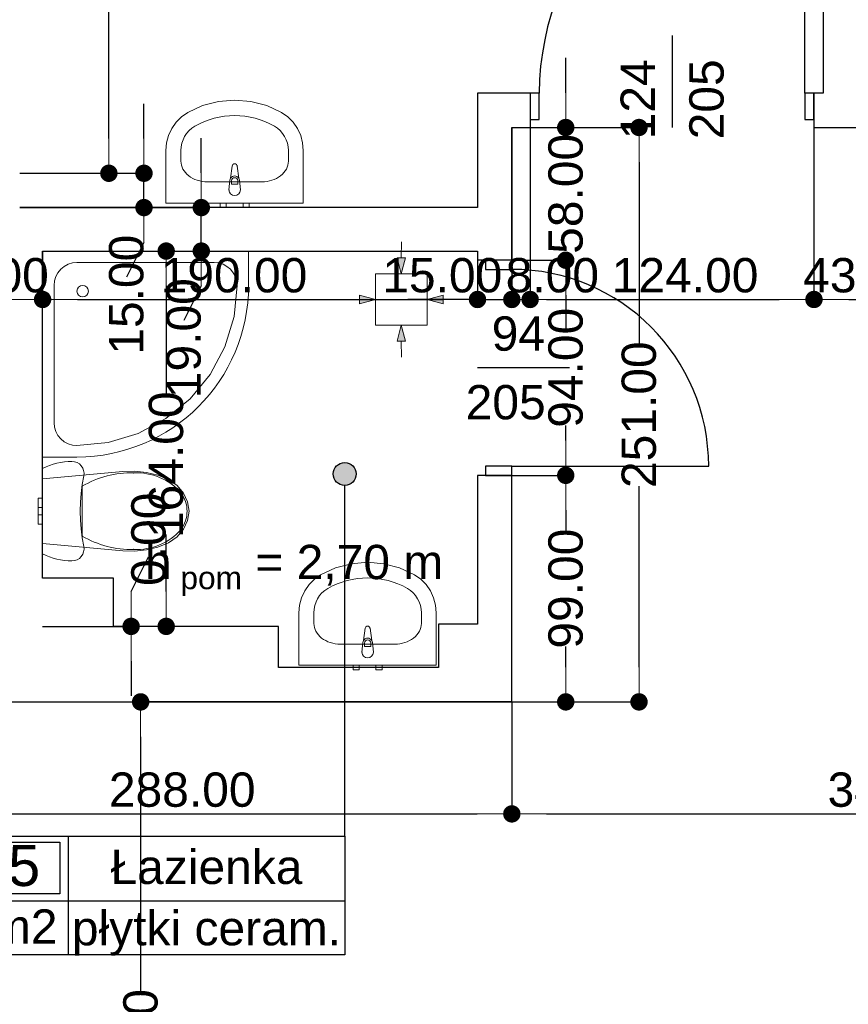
# Model space of a CAD drawing. Header units: millimetres. Extents: x -175445 to -20415, y -559200 to 231527.
# Tile 170 of 256: x -131491 to -127871, y -95138 to -90836. Entities that reach past the tile are written whole.
import ezdxf
from ezdxf.enums import TextEntityAlignment as Align

# ---------------------------------------------------------------- set-up
doc = ezdxf.new("R2010")
doc.units = ezdxf.units.MM
doc.header["$MEASUREMENT"] = 0
for name, color, linetype in [('Drzwi', 7, 'Continuous'), ('Linia', 7, 'Continuous'), ('Obiekt', 7, 'Continuous'), ('Polilinia', 7, 'Continuous'), ('Strefa', 7, 'Continuous'), ('Słup', 7, 'Continuous'), ('Tekst', 7, 'Continuous'), ('Wymiary', 63, 'Continuous'), ('Ściana', 7, 'Continuous')]:
    doc.layers.add(name, color=color, linetype=linetype)
doc.styles.add('Arial', font='txt')
doc.styles.add('Times new roman', font='txt')
doc.dimstyles.new('GENERATED_STYLE__1', dxfattribs={"dimtxt": 150, "dimasz": 152, "dimexe": 0.18, "dimexo": 0, "dimgap": 0.09, "dimtad": 1, "dimtih": 1, "dimtoh": 1, "dimlfac": 0.1, "dimzin": 0, "dimdsep": 46, "dimtxsty": 'Arial', "dimblk": 'ARROWHEAD_11', "dimblk1": 'ARROWHEAD_11', "dimblk2": 'ARROWHEAD_11', "dimcen": 0.09, "dimclrd": 114, "dimclre": 114, "dimclrt": 114, "dimazin": 0, "dimtfac": 1, "dimtdec": 4, "dimtmove": 0, "dimatfit": 3, "dimfxl": 1, "dimtolj": 1, "dimtzin": 0, "dimarcsym": 0})
doc.dimstyles.new('GENERATED_STYLE__3', dxfattribs={"dimtxt": 150, "dimasz": 152, "dimexe": 0.18, "dimexo": 0, "dimgap": 0.09, "dimtad": 1, "dimlfac": 0.1, "dimzin": 0, "dimdsep": 46, "dimtxsty": 'Arial', "dimblk": 'ARROWHEAD_11', "dimblk1": 'ARROWHEAD_11', "dimblk2": 'ARROWHEAD_11', "dimcen": 0.09, "dimclrd": 114, "dimclre": 114, "dimclrt": 114, "dimazin": 0, "dimtfac": 1, "dimtdec": 4, "dimtmove": 2, "dimatfit": 3, "dimfxl": 1, "dimtolj": 1, "dimtzin": 0, "dimarcsym": 0})

# ---------------------------------------------------------------- blocks, each defined once
blk = doc.blocks.new('Łazienka_3_15_17', base_point=(-125586.1, 34229.7))
at = {"layer": 'Strefa'}
for p, q in [((-126320.1, 34512.5), (-124377.9, 34512.5)), ((-126320.1, 33994), (-126320.1, 34512.5)), ((-125586.1, 34512.5), (-125586.1, 33994)), ((-124377.9, 34512.5), (-124377.9, 33994)), ((-126283.4, 34486.6), (-125622.8, 34486.6)), ((-126283.4, 34260.3), (-126283.4, 34486.6)), ((-125622.8, 34486.6), (-125622.8, 34260.3)), ((-125622.8, 34260.3), (-126283.4, 34260.3)), ((-126320.1, 34229.7), (-124377.9, 34229.7)), ((-124377.9, 33994), (-126320.1, 33994))]:
    blk.add_line(p, q, dxfattribs=at)
at = {"layer": 'Strefa', "style": 'Arial'}
for tag, height, p in [('ROOM_NUMBER', 180, (-125953.1, 34384.6)), ('ROOM_NAME', 150, (-124982, 34378.5)), ('ROOM_CALC_AREA', 150, (-125953.1, 34117.6)), ('floor_f', 150, (-124982, 34110.6))]:
    blk.add_attdef(tag, text='', height=height, dxfattribs=at).set_placement(p, align=Align.MIDDLE_CENTER)
blk = doc.blocks.new('ARROWHEAD_11')
at = {"color": 0, "linetype": 'Continuous', "lineweight": 0}
blk.add_line((0, 0), (-1, 0), dxfattribs=at)
at = {"color": 0, "linetype": 'Continuous', "lineweight": 0, "const_width": 0.25, "flags": 128}
blk.add_lwpolyline([(-0.125, 0, 1), (0.125, 0, 1)], format="xyb", close=True, dxfattribs=at)
blk = doc.blocks.new('*D3383')
at = {"layer": 'Defpoints', "color": 0}
for p in [(-129340.7, -92826.6), (-129105.2, -92826.6), (-129340.7, -93816.6)]:
    blk.add_point(p, dxfattribs=at)
at = {"layer": 'Wymiary', "color": 114, "lineweight": -2}
for p, q in [((-129340.7, -92826.6), (-129105.1, -92826.6)), ((-129105.2, -92978.6), (-129105.2, -93068.7)), ((-129105.2, -93664.6), (-129105.2, -93574.5)), ((-129340.7, -93816.6), (-129105.1, -93816.6))]:
    blk.add_line(p, q, dxfattribs=at)
at = {"layer": 'Wymiary', "color": 114, "lineweight": -2, "xscale": 152, "yscale": 152, "zscale": 152}
for p, rotation in [((-129105.2, -92826.6), 90), ((-129105.2, -93816.6), 270)]:
    blk.add_blockref('ARROWHEAD_11', p, dxfattribs=dict(at, rotation=rotation))
at = {"layer": 'Wymiary', "color": 114, "lineweight": 13, "insert": (-129105.2, -93321.6), "char_height": 150, "attachment_point": 5, "rotation": 90, "style": 'Arial'}
blk.add_mtext('\\A1;99.00', dxfattribs=at)
blk = doc.blocks.new('*D3384')
at = {"layer": 'Defpoints', "color": 0}
for p in [(-129340.7, -91886.6), (-129105.2, -91886.6), (-129340.7, -92826.6)]:
    blk.add_point(p, dxfattribs=at)
at = {"layer": 'Wymiary', "color": 114, "lineweight": -2}
for p, q in [((-129340.7, -91886.6), (-129105.1, -91886.6)), ((-129105.2, -92038.6), (-129105.2, -92103.7)), ((-129105.2, -92674.6), (-129105.2, -92609.5)), ((-129340.7, -92826.6), (-129105.1, -92826.6))]:
    blk.add_line(p, q, dxfattribs=at)
at = {"layer": 'Wymiary', "color": 114, "lineweight": -2, "xscale": 152, "yscale": 152, "zscale": 152}
for p, rotation in [((-129105.2, -91886.6), 90), ((-129105.2, -92826.6), 270)]:
    blk.add_blockref('ARROWHEAD_11', p, dxfattribs=dict(at, rotation=rotation))
at = {"layer": 'Wymiary', "color": 114, "lineweight": 13, "insert": (-129105.2, -92356.6), "char_height": 150, "attachment_point": 5, "rotation": 90, "style": 'Arial'}
blk.add_mtext('\\A1;94.00', dxfattribs=at)
blk = doc.blocks.new('*D3385')
at = {"layer": 'Defpoints', "color": 0}
for p in [(-129340.7, -91306.6), (-129105.2, -91306.6), (-129340.7, -91886.6)]:
    blk.add_point(p, dxfattribs=at)
at = {"layer": 'Wymiary', "color": 114, "lineweight": -2}
for p, q in [((-129105.2, -91154.6), (-129105.2, -91002.6)), ((-129340.7, -91306.6), (-129105.1, -91306.6)), ((-129105.2, -91306.6), (-129105.2, -91343.7)), ((-129105.2, -91886.6), (-129105.2, -91849.5)), ((-129340.7, -91886.6), (-129105.1, -91886.6)), ((-129105.2, -92038.6), (-129105.2, -92190.6))]:
    blk.add_line(p, q, dxfattribs=at)
at = {"layer": 'Wymiary', "color": 114, "lineweight": -2, "xscale": 152, "yscale": 152, "zscale": 152}
for p, rotation in [((-129105.2, -91306.6), 270), ((-129105.2, -91886.6), 90)]:
    blk.add_blockref('ARROWHEAD_11', p, dxfattribs=dict(at, rotation=rotation))
at = {"layer": 'Wymiary', "color": 114, "lineweight": 13, "insert": (-129105.2, -91596.6), "char_height": 150, "attachment_point": 5, "rotation": 90, "style": 'Arial'}
blk.add_mtext('\\A1;58.00', dxfattribs=at)
blk = doc.blocks.new('*D3386')
at = {"layer": 'Defpoints', "color": 0}
for p in [(-129340.7, -91306.6), (-128785.1, -91306.6), (-129340.7, -93816.6)]:
    blk.add_point(p, dxfattribs=at)
at = {"layer": 'Wymiary', "color": 114, "lineweight": -2}
for p, q in [((-129340.7, -91306.6), (-128784.9, -91306.6)), ((-128785.1, -91458.6), (-128785.1, -92249.1)), ((-128785.1, -93664.6), (-128785.1, -92874.1)), ((-129340.7, -93816.6), (-128784.9, -93816.6))]:
    blk.add_line(p, q, dxfattribs=at)
at = {"layer": 'Wymiary', "color": 114, "lineweight": -2, "xscale": 152, "yscale": 152, "zscale": 152}
for p, rotation in [((-128785.1, -91306.6), 90), ((-128785.1, -93816.6), 270)]:
    blk.add_blockref('ARROWHEAD_11', p, dxfattribs=dict(at, rotation=rotation))
at = {"layer": 'Wymiary', "color": 114, "lineweight": 13, "insert": (-128785.1, -92561.6), "char_height": 150, "attachment_point": 5, "rotation": 90, "style": 'Arial'}
blk.add_mtext('\\A1;251.00', dxfattribs=at)
blk = doc.blocks.new('*D3402')
at = {"layer": 'Defpoints', "color": 0}
for p in [(-131390.7, -93486.6), (-131004, -93486.6), (-130360.7, -93486.6)]:
    blk.add_point(p, dxfattribs=at)
at = {"layer": 'Wymiary', "color": 114, "lineweight": -2}
for p, q in [((-131004, -93334.6), (-130927.4, -93182.6)), ((-131390.7, -93486.6), (-131003.9, -93486.6)), ((-130360.7, -93486.6), (-131004.2, -93486.6)), ((-131004, -93486.6), (-131004, -93486.6)), ((-131004, -93638.6), (-131004, -93790.6))]:
    blk.add_line(p, q, dxfattribs=at)
at = {"layer": 'Wymiary', "color": 114, "lineweight": -2, "xscale": 152, "yscale": 152, "zscale": 152}
for rotation in [270, 90]:
    blk.add_blockref('ARROWHEAD_11', (-131004, -93486.6), dxfattribs=dict(at, rotation=rotation))
at = {"layer": 'Wymiary', "color": 114, "lineweight": 13, "insert": (-130927.4, -93105.9), "char_height": 150, "attachment_point": 5, "rotation": 90, "style": 'Arial'}
blk.add_mtext('\\A1;0.00', dxfattribs=at)
blk = doc.blocks.new('*D3403')
at = {"layer": 'Defpoints', "color": 0}
for p in [(-131390.7, -91846.6), (-130850.7, -91846.6), (-130360.7, -93486.6)]:
    blk.add_point(p, dxfattribs=at)
at = {"layer": 'Wymiary', "color": 114, "lineweight": -2}
for p, q in [((-131390.7, -91846.6), (-130850.5, -91846.6)), ((-130850.7, -91998.6), (-130850.7, -92476.3)), ((-130850.7, -93334.6), (-130850.7, -93084.6)), ((-130360.7, -93486.6), (-130850.9, -93486.6))]:
    blk.add_line(p, q, dxfattribs=at)
at = {"layer": 'Wymiary', "color": 114, "lineweight": -2, "xscale": 152, "yscale": 152, "zscale": 152}
for p, rotation in [((-130850.7, -91846.6), 90), ((-130850.7, -93486.6), 270)]:
    blk.add_blockref('ARROWHEAD_11', p, dxfattribs=dict(at, rotation=rotation))
at = {"layer": 'Wymiary', "color": 114, "lineweight": 13, "insert": (-130850.7, -92780.4), "char_height": 150, "attachment_point": 5, "rotation": 90, "style": 'Arial'}
blk.add_mtext('\\A1;164.00', dxfattribs=at)
blk = doc.blocks.new('*D3404')
at = {"layer": 'Defpoints', "color": 0}
for p in [(-131490.7, -91656.6), (-130697.3, -91656.6), (-131390.7, -91846.6)]:
    blk.add_point(p, dxfattribs=at)
at = {"layer": 'Wymiary', "color": 114, "lineweight": -2}
for p, q in [((-130697.3, -91504.6), (-130697.3, -91352.6)), ((-131490.7, -91656.6), (-130697.2, -91656.6)), ((-130697.3, -91846.6), (-130697.3, -91656.6)), ((-131390.7, -91846.6), (-130697.2, -91846.6)), ((-130697.3, -91998.6), (-130774, -92150.6))]:
    blk.add_line(p, q, dxfattribs=at)
at = {"layer": 'Wymiary', "color": 114, "lineweight": -2, "xscale": 152, "yscale": 152, "zscale": 152}
for p, rotation in [((-130697.3, -91656.6), 270), ((-130697.3, -91846.6), 90)]:
    blk.add_blockref('ARROWHEAD_11', p, dxfattribs=dict(at, rotation=rotation))
at = {"layer": 'Wymiary', "color": 114, "lineweight": 13, "insert": (-130774, -92227.3), "char_height": 150, "attachment_point": 5, "rotation": 90, "style": 'Arial'}
blk.add_mtext('\\A1;19.00', dxfattribs=at)
blk = doc.blocks.new('*D3405')
at = {"layer": 'Defpoints', "color": 0}
for p in [(-131490.7, -91506.6), (-130947.7, -91506.6), (-131490.7, -91656.6)]:
    blk.add_point(p, dxfattribs=at)
at = {"layer": 'Wymiary', "color": 114, "lineweight": -2}
for p, q in [((-130947.7, -91354.6), (-130947.7, -91202.6)), ((-131490.7, -91506.6), (-130947.6, -91506.6)), ((-130947.7, -91656.6), (-130947.7, -91506.6)), ((-131490.7, -91656.6), (-130947.6, -91656.6)), ((-130947.7, -91808.6), (-131024.4, -91960.6))]:
    blk.add_line(p, q, dxfattribs=at)
at = {"layer": 'Wymiary', "color": 114, "lineweight": -2, "xscale": 152, "yscale": 152, "zscale": 152}
for p, rotation in [((-130947.7, -91506.6), 270), ((-130947.7, -91656.6), 90)]:
    blk.add_blockref('ARROWHEAD_11', p, dxfattribs=dict(at, rotation=rotation))
at = {"layer": 'Wymiary', "color": 114, "lineweight": 13, "insert": (-131024.4, -92037.3), "char_height": 150, "attachment_point": 5, "rotation": 90, "style": 'Arial'}
blk.add_mtext('\\A1;15.00', dxfattribs=at)
blk = doc.blocks.new('*D3406')
at = {"layer": 'Defpoints', "color": 0}
for p in [(-131190.7, -86106.6), (-131101.1, -86106.6), (-131490.7, -91506.6)]:
    blk.add_point(p, dxfattribs=at)
at = {"layer": 'Wymiary', "color": 114, "lineweight": -2}
for p, q in [((-131190.7, -86106.6), (-131100.9, -86106.6)), ((-131101.1, -86258.6), (-131101.1, -88495.4)), ((-131101.1, -91354.6), (-131101.1, -89117.8)), ((-131490.7, -91506.6), (-131100.9, -91506.6))]:
    blk.add_line(p, q, dxfattribs=at)
at = {"layer": 'Wymiary', "color": 114, "lineweight": -2, "xscale": 152, "yscale": 152, "zscale": 152}
for p, rotation in [((-131101.1, -86106.6), 90), ((-131101.1, -91506.6), 270)]:
    blk.add_blockref('ARROWHEAD_11', p, dxfattribs=dict(at, rotation=rotation))
at = {"layer": 'Wymiary', "color": 114, "lineweight": 13, "insert": (-131101.1, -88806.6), "char_height": 150, "attachment_point": 5, "rotation": 90, "style": 'Arial'}
blk.add_mtext('\\A1;540.00', dxfattribs=at)
blk = doc.blocks.new('*D3478')
at = {"layer": 'Defpoints', "color": 0}
for p in [(-132220.7, -93816.6), (-129340.7, -93816.6), (-129340.7, -94306)]:
    blk.add_point(p, dxfattribs=at)
at = {"layer": 'Wymiary', "color": 114, "lineweight": -2}
for p, q in [((-132220.7, -93816.6), (-132220.7, -94306.2)), ((-129340.7, -93816.6), (-129340.7, -94306.2)), ((-132068.7, -94306), (-129492.7, -94306))]:
    blk.add_line(p, q, dxfattribs=at)
at = {"layer": 'Wymiary', "color": 114, "lineweight": -2, "xscale": 152, "yscale": 152, "zscale": 152, "rotation": 180}
blk.add_blockref('ARROWHEAD_11', (-132220.7, -94306), dxfattribs=at)
at = {"layer": 'Wymiary', "color": 114, "lineweight": -2, "xscale": 152, "yscale": 152, "zscale": 152}
blk.add_blockref('ARROWHEAD_11', (-129340.7, -94306), dxfattribs=at)
at = {"layer": 'Wymiary', "color": 114, "lineweight": 13, "insert": (-130780.7, -94201), "char_height": 150, "attachment_point": 5, "style": 'Arial'}
blk.add_mtext('\\A1;288.00', dxfattribs=at)
blk = doc.blocks.new('*D3479')
at = {"layer": 'Defpoints', "color": 0}
for p in [(-129340.7, -93816.6), (-125940.7, -93816.6), (-125940.7, -94306)]:
    blk.add_point(p, dxfattribs=at)
at = {"layer": 'Wymiary', "color": 114, "lineweight": -2}
for p, q in [((-129340.7, -93816.6), (-129340.7, -94306.2)), ((-125940.7, -93816.6), (-125940.7, -94306.2)), ((-129188.7, -94306), (-126092.7, -94306))]:
    blk.add_line(p, q, dxfattribs=at)
at = {"layer": 'Wymiary', "color": 114, "lineweight": -2, "xscale": 152, "yscale": 152, "zscale": 152, "rotation": 180}
blk.add_blockref('ARROWHEAD_11', (-129340.7, -94306), dxfattribs=at)
at = {"layer": 'Wymiary', "color": 114, "lineweight": -2, "xscale": 152, "yscale": 152, "zscale": 152}
blk.add_blockref('ARROWHEAD_11', (-125940.7, -94306), dxfattribs=at)
at = {"layer": 'Wymiary', "color": 114, "lineweight": 13, "insert": (-127640.7, -94201), "char_height": 150, "attachment_point": 5, "style": 'Arial'}
blk.add_mtext('\\A1;340.00', dxfattribs=at)
blk = doc.blocks.new('*D3521')
at = {"layer": 'Defpoints', "color": 0}
for p in [(-131390.7, -91846.6), (-131390.7, -92058.1), (-131860.7, -92831.6)]:
    blk.add_point(p, dxfattribs=at)
at = {"layer": 'Wymiary', "color": 114, "lineweight": -2}
for p, q in [((-131390.7, -91846.6), (-131390.7, -92058.3)), ((-131860.7, -92831.6), (-131860.7, -92057.9)), ((-131708.7, -92058.1), (-131542.7, -92058.1))]:
    blk.add_line(p, q, dxfattribs=at)
at = {"layer": 'Wymiary', "color": 114, "lineweight": -2, "xscale": 152, "yscale": 152, "zscale": 152, "rotation": 180}
blk.add_blockref('ARROWHEAD_11', (-131860.7, -92058.1), dxfattribs=at)
at = {"layer": 'Wymiary', "color": 114, "lineweight": -2, "xscale": 152, "yscale": 152, "zscale": 152}
blk.add_blockref('ARROWHEAD_11', (-131390.7, -92058.1), dxfattribs=at)
at = {"layer": 'Wymiary', "color": 114, "lineweight": 13, "insert": (-131625.7, -91953.1), "char_height": 150, "attachment_point": 5, "style": 'Arial'}
blk.add_mtext('\\A1;47.00', dxfattribs=at)
blk = doc.blocks.new('*D3522')
at = {"layer": 'Defpoints', "color": 0}
for p in [(-131390.7, -91846.6), (-129490.7, -91846.6), (-129490.7, -92058.1)]:
    blk.add_point(p, dxfattribs=at)
at = {"layer": 'Wymiary', "color": 114, "lineweight": -2}
for p, q in [((-131390.7, -91846.6), (-131390.7, -92058.3)), ((-129490.7, -91846.6), (-129490.7, -92058.3)), ((-131238.7, -92058.1), (-129642.7, -92058.1))]:
    blk.add_line(p, q, dxfattribs=at)
at = {"layer": 'Wymiary', "color": 114, "lineweight": -2, "xscale": 152, "yscale": 152, "zscale": 152, "rotation": 180}
blk.add_blockref('ARROWHEAD_11', (-131390.7, -92058.1), dxfattribs=at)
at = {"layer": 'Wymiary', "color": 114, "lineweight": -2, "xscale": 152, "yscale": 152, "zscale": 152}
blk.add_blockref('ARROWHEAD_11', (-129490.7, -92058.1), dxfattribs=at)
at = {"layer": 'Wymiary', "color": 114, "lineweight": 13, "insert": (-130554.6, -91953.1), "char_height": 150, "attachment_point": 5, "style": 'Arial'}
blk.add_mtext('\\A1;190.00', dxfattribs=at)
blk = doc.blocks.new('*D3523')
at = {"layer": 'Defpoints', "color": 0}
for p in [(-129340.7, -91306.6), (-129490.7, -91846.6), (-129340.7, -92058.1)]:
    blk.add_point(p, dxfattribs=at)
at = {"layer": 'Wymiary', "color": 114, "lineweight": -2}
for p, q in [((-129340.7, -91306.6), (-129340.7, -92058.3)), ((-129490.7, -91846.6), (-129490.7, -92058.3)), ((-129642.7, -92058.1), (-129794.7, -92058.1)), ((-129490.7, -92058.1), (-129340.7, -92058.1)), ((-129188.7, -92058.1), (-129036.7, -92058.1))]:
    blk.add_line(p, q, dxfattribs=at)
at = {"layer": 'Wymiary', "color": 114, "lineweight": -2, "xscale": 152, "yscale": 152, "zscale": 152}
blk.add_blockref('ARROWHEAD_11', (-129490.7, -92058.1), dxfattribs=at)
at = {"layer": 'Wymiary', "color": 114, "lineweight": -2, "xscale": 152, "yscale": 152, "zscale": 152, "rotation": 180}
blk.add_blockref('ARROWHEAD_11', (-129340.7, -92058.1), dxfattribs=at)
at = {"layer": 'Wymiary', "color": 114, "lineweight": 13, "insert": (-129644.6, -91953.1), "char_height": 150, "attachment_point": 5, "style": 'Arial'}
blk.add_mtext('\\A1;15.00', dxfattribs=at)
blk = doc.blocks.new('*D3524')
at = {"layer": 'Defpoints', "color": 0}
for p in [(-129340.7, -91306.6), (-129260.7, -91306.6), (-129260.7, -92058.1)]:
    blk.add_point(p, dxfattribs=at)
at = {"layer": 'Wymiary', "color": 114, "lineweight": -2}
for p, q in [((-129340.7, -91306.6), (-129340.7, -92058.3)), ((-129260.7, -91306.6), (-129260.7, -92058.3)), ((-129492.7, -92058.1), (-129644.7, -92058.1)), ((-129340.7, -92058.1), (-129260.7, -92058.1)), ((-129108.7, -92058.1), (-128956.7, -92058.1))]:
    blk.add_line(p, q, dxfattribs=at)
at = {"layer": 'Wymiary', "color": 114, "lineweight": -2, "xscale": 152, "yscale": 152, "zscale": 152}
blk.add_blockref('ARROWHEAD_11', (-129340.7, -92058.1), dxfattribs=at)
at = {"layer": 'Wymiary', "color": 114, "lineweight": -2, "xscale": 152, "yscale": 152, "zscale": 152, "rotation": 180}
blk.add_blockref('ARROWHEAD_11', (-129260.7, -92058.1), dxfattribs=at)
at = {"layer": 'Wymiary', "color": 114, "lineweight": 13, "insert": (-129163.8, -91953.1), "char_height": 150, "attachment_point": 5, "style": 'Arial'}
blk.add_mtext('\\A1;8.00', dxfattribs=at)
blk = doc.blocks.new('*D3525')
at = {"layer": 'Defpoints', "color": 0}
for p in [(-129260.7, -91306.6), (-128020.7, -91306.6), (-128020.7, -92058.1)]:
    blk.add_point(p, dxfattribs=at)
at = {"layer": 'Wymiary', "color": 114, "lineweight": -2}
for p, q in [((-129260.7, -91306.6), (-129260.7, -92058.3)), ((-128020.7, -91306.6), (-128020.7, -92058.3)), ((-129108.7, -92058.1), (-128172.7, -92058.1))]:
    blk.add_line(p, q, dxfattribs=at)
at = {"layer": 'Wymiary', "color": 114, "lineweight": -2, "xscale": 152, "yscale": 152, "zscale": 152, "rotation": 180}
blk.add_blockref('ARROWHEAD_11', (-129260.7, -92058.1), dxfattribs=at)
at = {"layer": 'Wymiary', "color": 114, "lineweight": -2, "xscale": 152, "yscale": 152, "zscale": 152}
blk.add_blockref('ARROWHEAD_11', (-128020.7, -92058.1), dxfattribs=at)
at = {"layer": 'Wymiary', "color": 114, "lineweight": 13, "insert": (-128583.8, -91953.1), "char_height": 150, "attachment_point": 5, "style": 'Arial'}
blk.add_mtext('\\A1;124.00', dxfattribs=at)
blk = doc.blocks.new('*D3526')
at = {"layer": 'Defpoints', "color": 0}
for p in [(-128020.7, -91306.6), (-127590.7, -91306.6), (-127590.7, -92058.1)]:
    blk.add_point(p, dxfattribs=at)
at = {"layer": 'Wymiary', "color": 114, "lineweight": -2}
for p, q in [((-128020.7, -91306.6), (-128020.7, -92058.3)), ((-127590.7, -91306.6), (-127590.7, -92058.3)), ((-127868.7, -92058.1), (-127742.7, -92058.1))]:
    blk.add_line(p, q, dxfattribs=at)
at = {"layer": 'Wymiary', "color": 114, "lineweight": -2, "xscale": 152, "yscale": 152, "zscale": 152, "rotation": 180}
blk.add_blockref('ARROWHEAD_11', (-128020.7, -92058.1), dxfattribs=at)
at = {"layer": 'Wymiary', "color": 114, "lineweight": -2, "xscale": 152, "yscale": 152, "zscale": 152}
blk.add_blockref('ARROWHEAD_11', (-127590.7, -92058.1), dxfattribs=at)
at = {"layer": 'Wymiary', "color": 114, "lineweight": 13, "insert": (-127805.7, -91953.1), "char_height": 150, "attachment_point": 5, "style": 'Arial'}
blk.add_mtext('\\A1;43.00', dxfattribs=at)
blk = doc.blocks.new('*D3641')
at = {"layer": 'Defpoints', "color": 0}
for p in [(-130962.3, -93816.6), (-129340.7, -93816.6), (-131330.7, -96966.6)]:
    blk.add_point(p, dxfattribs=at)
at = {"layer": 'Wymiary', "color": 114, "lineweight": -2}
for p, q in [((-129340.7, -93816.6), (-130962.5, -93816.6)), ((-130962.3, -93968.6), (-130962.3, -95080.5)), ((-130962.3, -96814.6), (-130962.3, -95702.7)), ((-131330.7, -96966.6), (-130962.1, -96966.6))]:
    blk.add_line(p, q, dxfattribs=at)
at = {"layer": 'Wymiary', "color": 114, "lineweight": -2, "xscale": 152, "yscale": 152, "zscale": 152}
for p, rotation in [((-130962.3, -93816.6), 90), ((-130962.3, -96966.6), 270)]:
    blk.add_blockref('ARROWHEAD_11', p, dxfattribs=dict(at, rotation=rotation))
at = {"layer": 'Wymiary', "color": 114, "lineweight": 13, "insert": (-130962.3, -95391.6), "char_height": 150, "attachment_point": 5, "rotation": 90, "style": 'Arial'}
blk.add_mtext('\\A1;315.00', dxfattribs=at)

msp = doc.modelspace()

# ---------------------------------------------------------------- hatches: boundary and pattern name
at = {"layer": 'Linia', "linetype": 'Continuous', "lineweight": 13}
for points in [[(-129823.591, -91945.594), (-129804.748, -91875.643), (-129842.248, -91875.593)], [(-129936.541, -92058.094), (-130006.517, -92039.344), (-130006.517, -92076.844)], [(-129711.241, -92058.094), (-129641.265, -92076.844), (-129641.265, -92039.344)], [(-129823.591, -92170.594), (-129842.248, -92240.594), (-129804.748, -92240.544)]]:
    msp.add_hatch(color=150, dxfattribs=at).paths.add_polyline_path(points)
at = {"layer": 'Polilinia', "linetype": 'Continuous'}
msp.add_hatch(color=256, dxfattribs=at).paths.add_polyline_path([(-130020.682, -92820.535), (-130024.488, -92801.401), (-130035.326, -92785.18), (-130051.547, -92774.341), (-130070.682, -92770.535), (-130089.816, -92774.341), (-130106.037, -92785.18), (-130116.876, -92801.401), (-130120.682, -92820.535), (-130116.876, -92839.67), (-130106.037, -92855.891), (-130089.816, -92866.729), (-130070.682, -92870.535), (-130051.547, -92866.729), (-130035.326, -92855.891), (-130024.488, -92839.67)])

# ---------------------------------------------------------------- linework, layer by layer
at = {"layer": 'Drzwi'}
for p, q in [((-128060.722, -91156.604), (-128060.722, -89996.604)), ((-129220.722, -91156.604), (-129260.722, -91156.604)), ((-129260.722, -91156.604), (-129260.722, -91271.604)), ((-129260.722, -91156.604), (-129260.722, -91271.604)), ((-129220.722, -91271.604), (-129220.722, -91156.604)), ((-128020.722, -91156.604), (-128060.722, -91156.604)), ((-128060.722, -91156.604), (-128060.722, -91271.604)), ((-128020.722, -91271.604), (-128020.722, -91156.604)), ((-128020.722, -91156.604), (-128020.722, -91271.604)), ((-129260.722, -91271.604), (-129220.722, -91271.604)), ((-128060.722, -91271.604), (-128020.722, -91271.604)), ((-129455.722, -91886.604), (-129455.722, -91926.604)), ((-129340.722, -91886.604), (-129455.722, -91886.604)), ((-129340.722, -91886.604), (-129455.722, -91886.604)), ((-129340.722, -91926.604), (-129340.722, -91886.604)), ((-129455.722, -91926.604), (-129340.722, -91926.604)), ((-129340.722, -92786.604), (-129455.722, -92786.604)), ((-129455.722, -92786.604), (-129455.722, -92826.604)), ((-129340.722, -92826.604), (-129340.722, -92786.604)), ((-129340.722, -92786.604), (-128480.722, -92786.604)), ((-129455.722, -92826.604), (-129340.722, -92826.604)), ((-129340.722, -92826.604), (-129455.722, -92826.604))]:
    msp.add_line(p, q, dxfattribs=at)
for centre, radius, start, end in [((-128060.722, -91156.604), 1160, 90, 180), ((-129340.722, -92786.604), 860, 0, 90)]:
    msp.add_arc(centre, radius, start, end, dxfattribs=at)
at = {"layer": 'Linia', "color": 150, "lineweight": 13}
for p, q in [((-129823.406, -91806.703), (-129823.498, -91875.618)), ((-129823.591, -91945.594), (-129842.248, -91875.593)), ((-129842.248, -91875.593), (-129804.748, -91875.643)), ((-129823.591, -91945.594), (-129804.748, -91875.643)), ((-129711.241, -91945.744), (-129936.241, -91945.744)), ((-129936.241, -91945.744), (-129936.241, -92170.444)), ((-129711.241, -92170.444), (-129711.241, -91945.744)), ((-130075.432, -92058.094), (-130006.517, -92058.094)), ((-129936.541, -92058.094), (-130006.517, -92039.344)), ((-130006.517, -92076.844), (-130006.517, -92039.344)), ((-129936.541, -92058.094), (-130006.517, -92076.844)), ((-129711.241, -92058.094), (-129641.265, -92039.344)), ((-129711.241, -92058.094), (-129641.265, -92076.844)), ((-129641.265, -92039.344), (-129641.265, -92076.844)), ((-129572.351, -92058.094), (-129641.265, -92058.094)), ((-129936.241, -92170.744), (-129711.241, -92170.744)), ((-129823.591, -92170.594), (-129842.248, -92240.594)), ((-129823.591, -92170.594), (-129804.748, -92240.544)), ((-129804.748, -92240.544), (-129842.248, -92240.594)), ((-129823.406, -92309.484), (-129823.498, -92240.569))]:
    msp.add_line(p, q, dxfattribs=at)
at = {"layer": 'Obiekt'}
for p, q in [((-128640.722, -90905.226), (-128640.722, -91306.604)), ((-129089.344, -92356.604), (-129490.722, -92356.604))]:
    msp.add_line(p, q, dxfattribs=at)
at = {"layer": 'Obiekt', "color": 8, "lineweight": 5}
for p, q in [((-130756.827, -91241.014), (-130691.635, -91211.072)), ((-130691.635, -91211.072), (-130622.615, -91192.773)), ((-130622.615, -91192.773), (-130551.653, -91186.618)), ((-130551.653, -91186.618), (-130480.692, -91192.773)), ((-130480.692, -91192.773), (-130411.671, -91211.072)), ((-130411.671, -91211.072), (-130346.479, -91241.014)), ((-130783.806, -91259.744), (-130756.827, -91241.014)), ((-130346.479, -91241.014), (-130319.501, -91259.744)), ((-130826.152, -91310.624), (-130807.163, -91283.197)), ((-130807.163, -91283.197), (-130783.806, -91259.744)), ((-130319.501, -91259.744), (-130296.144, -91283.197)), ((-130296.144, -91283.197), (-130277.155, -91310.624)), ((-130848.759, -91373.791), (-130840.166, -91341.147)), ((-130840.166, -91341.147), (-130826.152, -91310.624)), ((-130277.155, -91310.624), (-130263.14, -91341.147)), ((-130263.14, -91341.147), (-130254.548, -91373.791)), ((-130851.653, -91407.514), (-130848.759, -91373.791)), ((-130254.548, -91373.791), (-130251.653, -91407.514)), ((-130851.653, -91636.604), (-130851.653, -91407.514)), ((-130786.436, -91453.332), (-130786.436, -91407.514)), ((-130316.871, -91453.332), (-130316.871, -91407.514)), ((-130251.653, -91407.514), (-130251.653, -91636.604)), ((-130569.383, -91527.82), (-130562.753, -91474.886)), ((-130540.553, -91474.886), (-130533.924, -91527.82)), ((-130432.827, -91544.286), (-130670.479, -91544.286)), ((-130576.653, -91579.286), (-130572.653, -91537.333)), ((-130565.253, -91539.505), (-130565.253, -91554.376)), ((-130565.253, -91554.376), (-130538.053, -91554.376)), ((-130538.053, -91554.376), (-130538.053, -91539.505)), ((-130530.653, -91537.333), (-130526.653, -91579.286)), ((-130251.653, -91636.604), (-130851.653, -91636.604)), ((-130615.153, -91656.604), (-130615.153, -91636.604)), ((-130615.153, -91636.604), (-130588.153, -91636.604)), ((-130588.153, -91636.604), (-130588.153, -91656.604)), ((-130515.153, -91656.604), (-130515.153, -91636.604)), ((-130515.153, -91636.604), (-130488.153, -91636.604)), ((-130488.153, -91636.604), (-130488.153, -91656.604)), ((-130588.153, -91656.604), (-130615.153, -91656.604)), ((-130488.153, -91656.604), (-130515.153, -91656.604)), ((-130490.722, -91846.604), (-131390.722, -91846.604)), ((-131390.722, -91846.604), (-131390.722, -92746.604)), ((-130490.722, -91996.604), (-130490.722, -91846.604)), ((-131260.231, -91898.526), (-131278.99, -91904.216)), ((-131240.722, -91896.604), (-131260.231, -91898.526)), ((-130640.722, -91896.604), (-131240.722, -91896.604)), ((-130621.213, -91898.526), (-130640.722, -91896.604)), ((-130602.454, -91904.216), (-130621.213, -91898.526)), ((-131323.869, -91941.047), (-131333.11, -91958.336)), ((-131311.433, -91925.894), (-131323.869, -91941.047)), ((-131296.279, -91913.457), (-131311.433, -91925.894)), ((-131278.99, -91904.216), (-131296.279, -91913.457)), ((-130585.165, -91913.457), (-130602.454, -91904.216)), ((-130570.011, -91925.894), (-130585.165, -91913.457)), ((-130557.575, -91941.047), (-130570.011, -91925.894)), ((-130548.334, -91958.336), (-130557.575, -91941.047)), ((-131338.801, -91977.095), (-131340.722, -91996.604)), ((-131333.11, -91958.336), (-131338.801, -91977.095)), ((-130542.644, -91977.095), (-130548.334, -91958.336)), ((-130540.722, -91996.604), (-130542.644, -91977.095)), ((-131340.722, -91996.604), (-131340.722, -92596.604)), ((-131340.722, -91996.604), (-131340.722, -92596.604)), ((-131340.722, -92596.604), (-131340.722, -91996.604)), ((-130554.172, -92133.168), (-130540.722, -91996.604)), ((-130594.006, -92264.483), (-130554.172, -92133.168)), ((-130658.693, -92385.504), (-130594.006, -92264.483)), ((-130745.747, -92491.579), (-130658.693, -92385.504)), ((-130851.823, -92578.633), (-130745.747, -92491.579)), ((-130972.844, -92643.32), (-130851.823, -92578.633)), ((-131340.722, -92596.604), (-131338.801, -92616.113)), ((-131338.801, -92616.113), (-131333.11, -92634.873)), ((-131333.11, -92634.873), (-131323.869, -92652.161)), ((-131323.869, -92652.161), (-131311.433, -92667.315)), ((-131311.433, -92667.315), (-131296.279, -92679.751)), ((-131104.159, -92683.154), (-130972.844, -92643.32)), ((-131296.279, -92679.751), (-131278.99, -92688.992)), ((-131278.99, -92688.992), (-131260.231, -92694.683)), ((-131260.231, -92694.683), (-131240.722, -92696.604)), ((-131240.722, -92696.604), (-131104.159, -92683.154)), ((-131390.722, -92746.604), (-131240.722, -92746.604)), ((-131390.722, -92796.367), (-131375.647, -92789.266)), ((-131390.722, -93169.904), (-131390.722, -92796.367)), ((-131375.647, -92789.266), (-131360.182, -92783.062)), ((-131360.182, -92783.062), (-131344.38, -92777.775)), ((-131344.38, -92777.775), (-131328.295, -92773.425)), ((-131328.295, -92773.425), (-131311.983, -92770.026)), ((-131311.983, -92770.026), (-131295.499, -92767.589)), ((-131295.499, -92767.589), (-131278.901, -92766.124)), ((-131278.901, -92766.124), (-131262.246, -92765.635)), ((-131262.246, -92765.635), (-131250.711, -92766.918)), ((-131250.711, -92766.918), (-131239.74, -92770.703)), ((-131239.74, -92770.703), (-131229.867, -92776.806)), ((-131229.867, -92776.806), (-131221.576, -92784.928)), ((-131221.576, -92784.928), (-131215.269, -92794.673)), ((-131215.269, -92794.673), (-131211.256, -92805.566)), ((-131211.256, -92805.566), (-131209.732, -92817.074)), ((-131390.722, -92842.161), (-131040.339, -92809.787)), ((-131390.722, -93124.11), (-131390.722, -92842.161)), ((-131210.772, -92828.636), (-131217.554, -92866.92)), ((-131209.732, -92817.074), (-131210.772, -92828.636)), ((-131040.339, -92809.787), (-130988.642, -92808.224)), ((-130988.642, -92808.224), (-130937.297, -92813.712)), ((-130937.297, -92813.712), (-130887.55, -92826.117)), ((-130887.55, -92826.117), (-130840.612, -92845.138)), ((-130840.612, -92845.138), (-130803.416, -92870.736)), ((-131217.554, -92866.92), (-131222.41, -92905.496)), ((-131217.679, -92983.136), (-131217.679, -92874.194)), ((-130803.416, -92870.736), (-130774.898, -92903.779)), ((-131410.722, -92926.136), (-131410.722, -92942.83)), ((-131390.722, -92926.136), (-131410.722, -92926.136)), ((-131390.722, -92926.136), (-131390.722, -92942.83)), ((-131222.41, -92905.496), (-131225.329, -92944.267)), ((-130774.898, -92903.779), (-130756.938, -92942.087)), ((-131410.722, -92942.83), (-131410.722, -92967.136)), ((-131410.722, -92967.136), (-131410.722, -92971.822)), ((-131390.722, -92967.136), (-131410.722, -92967.136)), ((-131410.722, -92971.822), (-131410.722, -92983.136)), ((-131390.722, -92942.83), (-131390.722, -92967.136)), ((-131390.722, -92967.136), (-131390.722, -92971.822)), ((-131390.722, -92971.822), (-131390.722, -92983.136)), ((-131225.329, -92944.267), (-131226.302, -92983.136)), ((-130756.938, -92942.087), (-130750.721, -92983.136)), ((-131410.722, -92983.136), (-131410.722, -92994.449)), ((-131410.722, -92994.449), (-131410.722, -92999.136)), ((-131390.722, -92999.136), (-131410.722, -92999.136)), ((-131410.722, -92999.136), (-131410.722, -93023.441)), ((-131390.722, -92983.136), (-131390.722, -92994.449)), ((-131390.722, -92994.449), (-131390.722, -92999.136)), ((-131390.722, -92999.136), (-131390.722, -93023.441)), ((-131226.302, -92983.136), (-131225.329, -93022.004)), ((-131217.679, -93092.077), (-131217.679, -92983.136)), ((-130759.361, -92983.137), (-130759.361, -92983.136)), ((-130750.721, -92983.136), (-130756.938, -93024.184)), ((-131410.722, -93023.441), (-131410.722, -93040.136)), ((-131390.722, -93040.136), (-131410.722, -93040.136)), ((-131390.722, -93023.441), (-131390.722, -93040.136)), ((-131225.329, -93022.004), (-131222.41, -93060.775)), ((-131222.41, -93060.775), (-131217.554, -93099.351)), ((-130774.898, -93062.493), (-130803.416, -93095.535)), ((-130786.172, -93064.211), (-130786.173, -93064.212)), ((-130756.938, -93024.184), (-130774.898, -93062.493)), ((-131217.554, -93099.351), (-131210.772, -93137.635)), ((-130803.416, -93095.535), (-130840.612, -93121.133)), ((-131040.339, -93156.484), (-131390.722, -93124.11)), ((-131209.732, -93149.197), (-131211.256, -93160.705)), ((-131210.772, -93137.635), (-131209.732, -93149.197)), ((-130887.55, -93140.154), (-130937.297, -93152.559)), ((-130840.612, -93121.133), (-130887.55, -93140.154)), ((-131375.647, -93177.005), (-131390.722, -93169.904)), ((-131360.182, -93183.209), (-131375.647, -93177.005)), ((-131344.38, -93188.496), (-131360.182, -93183.209)), ((-131328.295, -93192.846), (-131344.38, -93188.496)), ((-131311.983, -93196.246), (-131328.295, -93192.846)), ((-131229.867, -93189.465), (-131239.74, -93195.568)), ((-131221.576, -93181.343), (-131229.867, -93189.465)), ((-131215.269, -93171.598), (-131221.576, -93181.343)), ((-131211.256, -93160.705), (-131215.269, -93171.598)), ((-130988.642, -93158.047), (-131040.339, -93156.484)), ((-130937.297, -93152.559), (-130988.642, -93158.047)), ((-131295.499, -93198.682), (-131311.983, -93196.246)), ((-131278.901, -93200.147), (-131295.499, -93198.682)), ((-131262.246, -93200.636), (-131278.901, -93200.147)), ((-131250.711, -93199.353), (-131262.246, -93200.636)), ((-131239.74, -93195.568), (-131250.711, -93199.353)), ((-130175.896, -93261.014), (-130110.704, -93231.072)), ((-130110.704, -93231.072), (-130041.684, -93212.773)), ((-130041.684, -93212.773), (-129970.722, -93206.618)), ((-129970.722, -93206.618), (-129899.761, -93212.773)), ((-129899.761, -93212.773), (-129830.74, -93231.072)), ((-129830.74, -93231.072), (-129765.548, -93261.014)), ((-130226.231, -93303.197), (-130202.874, -93279.744)), ((-130202.874, -93279.744), (-130175.896, -93261.014)), ((-129765.548, -93261.014), (-129738.57, -93279.744)), ((-129738.57, -93279.744), (-129715.213, -93303.197)), ((-130245.221, -93330.624), (-130226.231, -93303.197)), ((-129715.213, -93303.197), (-129696.224, -93330.624)), ((-130267.827, -93393.791), (-130259.235, -93361.147)), ((-130259.235, -93361.147), (-130245.221, -93330.624)), ((-129696.224, -93330.624), (-129682.209, -93361.147)), ((-129682.209, -93361.147), (-129673.617, -93393.791)), ((-130270.722, -93427.514), (-130267.827, -93393.791)), ((-129673.617, -93393.791), (-129670.722, -93427.514)), ((-130270.722, -93656.604), (-130270.722, -93427.514)), ((-130205.505, -93473.332), (-130205.505, -93427.514)), ((-129735.939, -93473.332), (-129735.939, -93427.514)), ((-129670.722, -93427.514), (-129670.722, -93656.604)), ((-129988.452, -93547.82), (-129981.822, -93494.886)), ((-129959.622, -93494.886), (-129952.992, -93547.82)), ((-129851.896, -93564.286), (-130089.548, -93564.286)), ((-129995.722, -93599.286), (-129991.722, -93557.333)), ((-129984.322, -93559.505), (-129984.322, -93574.376)), ((-129984.322, -93574.376), (-129957.122, -93574.376)), ((-129957.122, -93574.376), (-129957.122, -93559.505)), ((-129949.722, -93557.333), (-129945.722, -93599.286)), ((-129670.722, -93656.604), (-130270.722, -93656.604)), ((-130034.222, -93676.604), (-130034.222, -93656.604)), ((-130034.222, -93656.604), (-130007.222, -93656.604)), ((-130007.222, -93656.604), (-130007.222, -93676.604)), ((-129934.222, -93676.604), (-129934.222, -93656.604)), ((-129934.222, -93656.604), (-129907.222, -93656.604)), ((-129907.222, -93656.604), (-129907.222, -93676.604)), ((-130007.222, -93676.604), (-130034.222, -93676.604)), ((-129907.222, -93676.604), (-129934.222, -93676.604))]:
    msp.add_line(p, q, dxfattribs=at)
msp.add_circle((-131215.722, -92021.604), 25, dxfattribs=at)
for centre, radius, start, end in [((-130551.653, -91476.276), 11.187, 7.138925, 172.861075), ((-130551.653, -91539.233), 21.086, 147.228975, 174.830393), ((-130551.653, -91539.233), 21.086, 32.771025, 147.228975), ((-130551.653, -91539.505), 13.6, 0, 180), ((-130551.653, -91539.233), 21.086, 5.169607, 32.771025), ((-130551.653, -91579.286), 25, 180, 0), ((-131240.722, -91996.604), 750, 270, 0), ((-131002.785, -93241.231), 425.383, 88.646069, 120.348234), ((-130978.419, -93072.596), 256.976, 41.575502, 93.195152), ((-130897.967, -92983.948), 138.565, 0.335586, 36.222804), ((-130897.964, -92982.324), 138.562, 323.777189, 359.664406), ((-130978.419, -92893.675), 256.976, 266.804848, 318.424498), ((-131002.785, -92725.04), 425.383, 239.651766, 271.353931), ((-129970.722, -93496.276), 11.187, 7.138925, 172.861075), ((-129970.722, -93559.233), 21.086, 147.228975, 174.830393), ((-129970.722, -93559.233), 21.086, 32.771025, 147.228975), ((-129970.722, -93559.505), 13.6, 0, 180), ((-129970.722, -93559.233), 21.086, 5.169607, 32.771025), ((-129970.722, -93599.286), 25, 180, 0)]:
    msp.add_arc(centre, radius, start, end, dxfattribs=at)
for centre, major_axis, ratio, start_param, end_param in [((-130551.653, -91636.604), (0, 381.818), 0.95652174, 5.78621047, 6.78016015), ((-130670.506, -91407.514), (0, 121.2), 0.95652174, 0.49697483, 1.57079633), ((-130432.801, -91407.514), (0, 121.2), 0.95652174, 4.71238898, 5.78621048), ((-130670.349, -91453.332), (116.066, 0), 0.78364566, 3.14159265, 4.71238898), ((-130432.958, -91453.332), (116.066, 0), 0.78364566, 4.71238898, 6.28318531), ((-129970.722, -93656.604), (0, 381.818), 0.95652174, 5.78621047, 6.78016015), ((-130089.574, -93427.514), (0, 121.2), 0.95652174, 0.49697483, 1.57079633), ((-129851.87, -93427.514), (0, 121.2), 0.95652174, 4.71238898, 5.78621048), ((-130089.418, -93473.332), (116.066, 0), 0.78364566, 3.14159265, 4.71238898), ((-129852.026, -93473.332), (116.066, 0), 0.78364566, 4.71238898, 6.28318531)]:
    msp.add_ellipse(centre, major_axis=major_axis, ratio=ratio, start_param=start_param, end_param=end_param, dxfattribs=at)
for p in [(-130540.553, -91474.886), (-130569.383, -91527.82), (-130530.653, -91537.333), (-130576.653, -91579.286), (-130992.737, -92816.099), (-130786.173, -92902.059), (-131217.679, -93092.077), (-130992.737, -93150.172), (-129959.622, -93494.886), (-129988.452, -93547.82), (-129949.722, -93557.333), (-129995.722, -93599.286)]:
    msp.add_point(p, dxfattribs=at)
at = {"layer": 'Polilinia', "flags": 128}
msp.add_lwpolyline([(-130070.682, -94403.358), (-130070.682, -92870.535)], dxfattribs=at)
at = {"layer": 'Polilinia'}
msp.add_circle((-130070.682, -92820.535), 50, dxfattribs=at)
at = {"layer": 'Słup'}
for p, q in [((-131080.722, -93276.604), (-131390.722, -93276.604)), ((-131080.722, -93486.604), (-131080.722, -93276.604)), ((-129660.722, -93476.604), (-129660.722, -93666.604)), ((-129490.722, -93476.604), (-129660.722, -93476.604))]:
    msp.add_line(p, q, dxfattribs=at)
at = {"layer": 'Ściana'}
for p, q in [((-129260.722, -91156.604), (-129260.722, -91271.604)), ((-128020.722, -91156.604), (-128020.722, -91271.604)), ((-129260.722, -91271.604), (-129260.722, -91306.604)), ((-128020.722, -91271.604), (-128020.722, -91306.604)), ((-129455.722, -91886.604), (-129490.722, -91886.604)), ((-129340.722, -91886.604), (-129455.722, -91886.604)), ((-129455.722, -92826.604), (-129490.722, -92826.604)), ((-129340.722, -92826.604), (-129455.722, -92826.604))]:
    msp.add_line(p, q, dxfattribs=at)
at = {"layer": 'Ściana', "flags": 128}
for points in [[(-127980.722, -85746.604), (-127980.722, -91156.604)], [(-129490.722, -91156.604), (-129490.722, -91656.604)], [(-129260.722, -91156.604), (-129490.722, -91156.604)], [(-127980.722, -91156.604), (-128020.722, -91156.604)], [(-129340.722, -91886.604), (-129340.722, -91306.604)], [(-129340.722, -91306.604), (-129260.722, -91306.604)], [(-128020.722, -91306.604), (-127590.722, -91306.604)], [(-129490.722, -91656.604), (-131490.722, -91656.604)], [(-131390.722, -91846.604), (-129490.722, -91846.604)], [(-131390.722, -93276.604), (-131390.722, -91846.604)], [(-129490.722, -91846.604), (-129490.722, -91886.604)], [(-129490.722, -92826.604), (-129490.722, -93476.604)], [(-129340.722, -93816.604), (-129340.722, -92826.604)], [(-130360.722, -93486.604), (-131080.722, -93486.604)], [(-130360.722, -93666.604), (-130360.722, -93486.604)], [(-129660.722, -93666.604), (-130360.722, -93666.604)], [(-131860.722, -93816.604), (-130360.722, -93816.604)], [(-130360.722, -93816.604), (-129340.722, -93816.604)]]:
    msp.add_lwpolyline(points, dxfattribs=at)

# ---------------------------------------------------------------- block references
at = {"layer": 'Strefa'}
ref = msp.add_blockref('Łazienka_3_15_17', (-131278.842, -94686.216), dxfattribs=at)
ref.add_attrib('ROOM_NAME', 'Łazienka', dxfattribs={"color": 7, "height": 150, "style": 'Arial'}).set_placement((-130674.759, -94537.398), align=Align.MIDDLE_CENTER)
ref.add_attrib('ROOM_NUMBER', '3/15', dxfattribs={"color": 7, "height": 180, "style": 'Arial'}).set_placement((-131645.862, -94531.268), align=Align.MIDDLE_CENTER)
ref.add_attrib('ROOM_CALC_AREA', '3,2 m2', dxfattribs={"color": 7, "height": 150, "style": 'Arial'}).set_placement((-131645.862, -94798.269), align=Align.MIDDLE_CENTER)
ref.add_attrib('floor_f', 'płytki ceram.', dxfattribs={"color": 7, "height": 150, "style": 'Arial'}).set_placement((-130674.759, -94805.315), align=Align.MIDDLE_CENTER)

# ---------------------------------------------------------------- texts
at = {"layer": 'Obiekt', "char_height": 150, "attachment_point": 7, "rotation": 90, "style": 'Arial'}
for s, insert in [('\\A1;{\\fArial|b0|i0|c238|p38;124}', (-128715.723, -91358.265)), ('\\A1;{\\fArial|b0|i0|c238|p38;205}', (-128413.254, -91358.265))]:
    msp.add_mtext(s, dxfattribs=dict(at, insert=insert))
at = {"layer": 'Obiekt', "char_height": 150, "attachment_point": 7, "style": 'Arial'}
for s, insert in [('\\A1;{\\fArial|b0|i0|c238|p38;94}', (-129428.554, -92284.072)), ('\\A1;{\\fArial|b0|i0|c238|p38;205}', (-129542.383, -92584.072))]:
    msp.add_mtext(s, dxfattribs=dict(at, insert=insert))
at = {"layer": 'Tekst', "insert": (-130291.889, -93086.495), "char_height": 150, "attachment_point": 2, "style": 'Times new roman'}
msp.add_mtext('\\A1;{\\fArial|b0|i0|c0|p38;h\\fArial|b0|i0|c0|p38;\\A1{\\H.66x;\\S ^  pom;}\\fArial|b0|i0|c0|p38; = 2,70 m}', dxfattribs=at)

# ---------------------------------------------------------------- dimensions: what is measured, and where the dimension line sits
at = {"layer": 'Wymiary', "color": 114, "lineweight": 13}
for base, p1, p2, picture, middle in [((-131101.101, -86106.604), (-131490.722, -91506.604), (-131190.722, -86106.604), '*D3406', (-131101.101, -88806.604)), ((-129105.241, -91306.604), (-129340.722, -91886.604), (-129340.722, -91306.604), '*D3385', (-129105.241, -91596.604)), ((-130947.749, -91506.604), (-131490.722, -91656.604), (-131490.722, -91506.604), '*D3405', (-131024.425, -92037.28)), ((-128785.075, -91306.604), (-129340.722, -93816.604), (-129340.722, -91306.604), '*D3386', (-128785.075, -92561.604)), ((-130697.345, -91656.604), (-131390.722, -91846.604), (-131490.722, -91656.604), '*D3404', (-130774.021, -92227.28)), ((-130850.697, -91846.604), (-130360.722, -93486.604), (-131390.722, -91846.604), '*D3403', (-130850.697, -92780.433)), ((-129105.241, -91886.604), (-129340.722, -92826.604), (-129340.722, -91886.604), '*D3384', (-129105.241, -92356.604)), ((-129105.241, -92826.604), (-129340.722, -93816.604), (-129340.722, -92826.604), '*D3383', (-129105.241, -93321.604)), ((-131004.049096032, -93486.604418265), (-131390.722033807, -93486.604418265), (-130360.722033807, -93486.604418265), '*D3402', (-130927.373147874, -93105.928470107)), ((-130962.292, -93816.604), (-131330.722, -96966.604), (-129340.722, -93816.604), '*D3641', (-130962.292, -95391.604))]:
    dim = msp.add_linear_dim(base=base, p1=p1, p2=p2, angle=90, dimstyle='GENERATED_STYLE__1', dxfattribs=at)
    dim.commit()
    dim.dimension.update_dxf_attribs({"geometry": picture, "text_midpoint": middle, "dimtype": 160, "text_rotation": 90})
for base, p1, p2, picture, middle in [((-129340.722, -92058.094), (-129490.722, -91846.604), (-129340.722, -91306.604), '*D3523', (-129644.551, -91953.094)), ((-129260.722, -92058.094), (-129340.722, -91306.604), (-129260.722, -91306.604), '*D3524', (-129163.808, -91953.094)), ((-128020.722, -92058.094), (-129260.722, -91306.604), (-128020.722, -91306.604), '*D3525', (-128583.808, -91953.094)), ((-127590.722, -92058.094), (-128020.722, -91306.604), (-127590.722, -91306.604), '*D3526', (-127805.722, -91953.094)), ((-131390.722, -92058.094), (-131860.722, -92831.604), (-131390.722, -91846.604), '*D3521', (-131625.722, -91953.094)), ((-129490.722, -92058.094), (-131390.722, -91846.604), (-129490.722, -91846.604), '*D3522', (-130554.551, -91953.094)), ((-129340.722, -94305.976), (-132220.722, -93816.604), (-129340.722, -93816.604), '*D3478', (-130780.722, -94200.976)), ((-125940.722, -94305.976), (-129340.722, -93816.604), (-125940.722, -93816.604), '*D3479', (-127640.722, -94200.976))]:
    dim = msp.add_linear_dim(base=base, p1=p1, p2=p2, dimstyle='GENERATED_STYLE__3', dxfattribs=at)
    dim.commit()
    dim.dimension.update_dxf_attribs({"geometry": picture, "text_midpoint": middle, "dimtype": 160})

doc.saveas('drawing.dxf')
